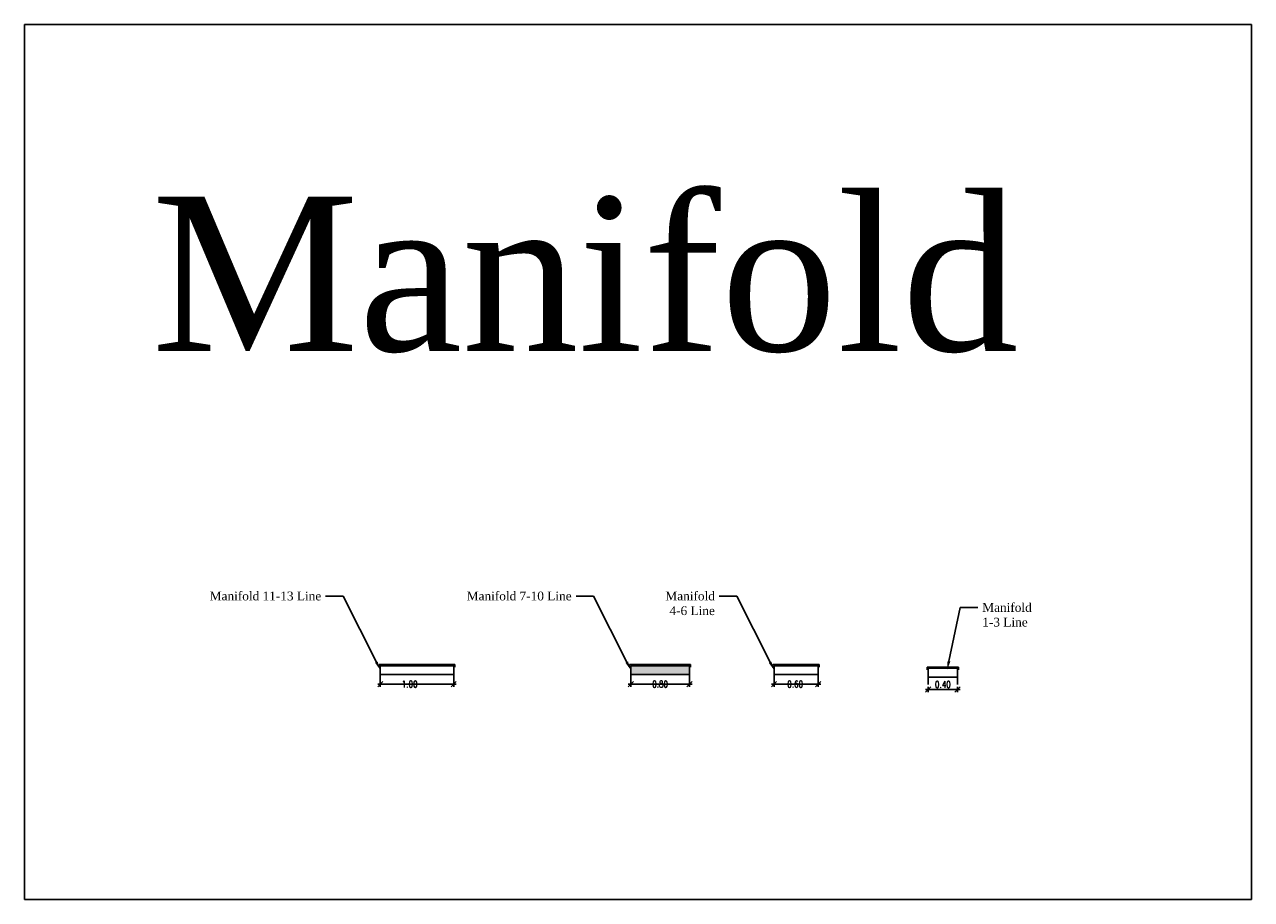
# Model space of a CAD drawing. Header units: metres. Extents: x -710577 to 709766, y -710660 to 709683.
# Tile 3 of 70: x -574 to -557, y -513 to -501. Entities that reach past the tile are written whole.
import ezdxf
from ezdxf import colors
from ezdxf.entities.mleader import LeaderData, LeaderLine
from ezdxf.math import Vec2, Vec3

# ---------------------------------------------------------------- set-up
doc = ezdxf.new("R2010")
doc.units = ezdxf.units.M
doc.header["$LTSCALE"] = 50
doc.header["$MEASUREMENT"] = 0
doc.linetypes.add('DOT', pattern=[0.25, 0, -0.25])
for name, color, linetype in [('A-ANNO-NOTE', 3, 'Continuous'), ('Samrt Heat', 1, 'Continuous'), ('wire socket', 1, 'Continuous')]:
    doc.layers.add(name, color=color, linetype=linetype)
doc.styles.add('AM3', font='times.ttf')
doc.styles.add('DMA-E-TXT-50', font='romans.shx', dxfattribs={"width": 0.8, "height": 0.09})
doc.styles.get("Standard").update_dxf_attribs({"font": 'arial.ttf'})
doc.dimstyles.new('OUT-1-50', dxfattribs={"dimtxt": 0.09, "dimasz": 0.00045, "dimexe": 0, "dimexo": 0, "dimgap": 0.025, "dimtad": 1, "dimlfac": -1, "dimrnd": 0.001, "dimzin": 1, "dimdsep": 46, "dimtxsty": 'DMA-E-TXT-50', "dimblk1": 'DIM', "dimblk2": 'DIM', "dimsah": 1, "dimcen": 0.12, "dimclrd": 256, "dimclre": 252, "dimclrt": 2, "dimazin": 0, "dimtfac": 1, "dimtix": 1, "dimtmove": 1, "dimatfit": 3, "dimldrblk": 'DIM', "dimfxl": 0.1, "dimtolj": 1, "dimtzin": 0, "dimarcsym": 0})

# ---------------------------------------------------------------- blocks, each defined once
blk = doc.blocks.new('DIM')
for p, q in [((80, 80), (-80, -80)), ((-80, 0), (80, 0)), ((0, 80), (0, -80))]:
    blk.add_line(p, q)
blk = doc.blocks.new('*D311')
at = {"layer": 'A-ANNO-NOTE', "color": 252, "linetype": 'DOT', "lineweight": -2, "transparency": 16777216}
for p, q in [((-565.726, -509.657), (-565.726, -509.789)), ((-564.926, -509.657), (-564.926, -509.789))]:
    blk.add_line(p, q, dxfattribs=at)
at = {"layer": 'A-ANNO-NOTE', "lineweight": -2, "transparency": 16777216}
blk.add_line((-565.725, -509.789), (-564.926, -509.789), dxfattribs=at)
at = {"layer": 'A-ANNO-NOTE', "lineweight": -2, "transparency": 16777216, "xscale": 0.00045, "yscale": 0.00045, "zscale": 0.00045, "rotation": 180}
blk.add_blockref('DIM', (-565.726, -509.789), dxfattribs=at)
at = {"layer": 'A-ANNO-NOTE', "lineweight": -2, "transparency": 16777216, "xscale": 0.00045, "yscale": 0.00045, "zscale": 0.00045}
blk.add_blockref('DIM', (-564.926, -509.789), dxfattribs=at)
at = {"layer": 'A-ANNO-NOTE', "color": 2, "transparency": 16777216, "insert": (-565.326, -509.788), "char_height": 0.09, "attachment_point": 5, "style": 'DMA-E-TXT-50'}
blk.add_mtext('\\A1;0.80', dxfattribs=at)
blk = doc.blocks.new('*D316')
at = {"layer": 'A-ANNO-NOTE', "color": 252, "linetype": 'DOT', "lineweight": -2, "transparency": 16777216}
for p, q in [((-561.671, -509.692), (-561.671, -509.862)), ((-561.271, -509.692), (-561.271, -509.862))]:
    blk.add_line(p, q, dxfattribs=at)
at = {"layer": 'A-ANNO-NOTE', "lineweight": -2, "transparency": 16777216}
blk.add_line((-561.272, -509.862), (-561.671, -509.862), dxfattribs=at)
at = {"layer": 'A-ANNO-NOTE', "lineweight": -2, "transparency": 16777216, "xscale": 0.00045, "yscale": 0.00045, "zscale": 0.00045, "rotation": 180}
blk.add_blockref('DIM', (-561.671, -509.862), dxfattribs=at)
at = {"layer": 'A-ANNO-NOTE', "lineweight": -2, "transparency": 16777216, "xscale": 0.00045, "yscale": 0.00045, "zscale": 0.00045}
blk.add_blockref('DIM', (-561.271, -509.862), dxfattribs=at)
at = {"layer": 'A-ANNO-NOTE', "color": 2, "transparency": 16777216, "insert": (-561.471, -509.792), "char_height": 0.09, "attachment_point": 5, "style": 'DMA-E-TXT-50'}
blk.add_mtext('\\A1;0.40', dxfattribs=at)
blk = doc.blocks.new('*D312')
at = {"layer": 'A-ANNO-NOTE', "color": 252, "linetype": 'DOT', "lineweight": -2, "transparency": 16777216}
for p, q in [((-563.773, -509.657), (-563.773, -509.789)), ((-563.173, -509.657), (-563.173, -509.789))]:
    blk.add_line(p, q, dxfattribs=at)
at = {"layer": 'A-ANNO-NOTE', "lineweight": -2, "transparency": 16777216}
blk.add_line((-563.772, -509.789), (-563.173, -509.789), dxfattribs=at)
at = {"layer": 'A-ANNO-NOTE', "lineweight": -2, "transparency": 16777216, "xscale": 0.00045, "yscale": 0.00045, "zscale": 0.00045, "rotation": 180}
blk.add_blockref('DIM', (-563.773, -509.789), dxfattribs=at)
at = {"layer": 'A-ANNO-NOTE', "lineweight": -2, "transparency": 16777216, "xscale": 0.00045, "yscale": 0.00045, "zscale": 0.00045}
blk.add_blockref('DIM', (-563.173, -509.789), dxfattribs=at)
at = {"layer": 'A-ANNO-NOTE', "color": 2, "transparency": 16777216, "insert": (-563.484, -509.788), "char_height": 0.09, "attachment_point": 5, "style": 'DMA-E-TXT-50'}
blk.add_mtext('\\A1;0.60', dxfattribs=at)
blk = doc.blocks.new('*D313')
at = {"layer": 'A-ANNO-NOTE', "color": 252, "linetype": 'DOT', "lineweight": -2, "transparency": 16777216}
for p, q in [((-569.14, -509.657), (-569.14, -509.789)), ((-568.14, -509.657), (-568.14, -509.789))]:
    blk.add_line(p, q, dxfattribs=at)
at = {"layer": 'A-ANNO-NOTE', "lineweight": -2, "transparency": 16777216}
blk.add_line((-569.139, -509.789), (-568.14, -509.789), dxfattribs=at)
at = {"layer": 'A-ANNO-NOTE', "lineweight": -2, "transparency": 16777216, "xscale": 0.00045, "yscale": 0.00045, "zscale": 0.00045, "rotation": 180}
blk.add_blockref('DIM', (-569.14, -509.789), dxfattribs=at)
at = {"layer": 'A-ANNO-NOTE', "lineweight": -2, "transparency": 16777216, "xscale": 0.00045, "yscale": 0.00045, "zscale": 0.00045}
blk.add_blockref('DIM', (-568.14, -509.789), dxfattribs=at)
at = {"layer": 'A-ANNO-NOTE', "color": 2, "transparency": 16777216, "insert": (-568.74, -509.788), "char_height": 0.09, "attachment_point": 5, "style": 'DMA-E-TXT-50'}
blk.add_mtext('\\A1;1.00', dxfattribs=at)
blk = doc.blocks.new('1')
h = blk.add_hatch(color=256)
h.dxf.hatch_style = 1
h.paths.add_polyline_path([(-564.926, -509.657), (-564.926, -509.537), (-565.726, -509.537), (-565.726, -509.657)])
at = {"layer": 'wire socket', "color": 0}
for p, q in [((-564.911, -509.522), (-565.741, -509.522)), ((-565.741, -509.522), (-565.741, -509.558)), ((-564.926, -509.537), (-565.726, -509.537)), ((-565.726, -509.537), (-565.726, -509.657)), ((-564.926, -509.657), (-564.926, -509.537)), ((-564.911, -509.558), (-564.911, -509.522)), ((-565.726, -509.657), (-564.926, -509.657))]:
    blk.add_line(p, q, dxfattribs=at)

msp = doc.modelspace()

# ---------------------------------------------------------------- linework, layer by layer
msp.add_lwpolyline([(-573.99, -500.798), (-557.265, -500.798), (-557.265, -512.723), (-573.99, -512.723)], close=True)
at = {"layer": 'wire socket', "color": 0}
for p, q in [((-568.125, -509.522), (-569.155, -509.522)), ((-569.155, -509.522), (-569.155, -509.558)), ((-568.14, -509.537), (-569.14, -509.537)), ((-569.14, -509.537), (-569.14, -509.657)), ((-568.14, -509.657), (-568.14, -509.537)), ((-568.125, -509.558), (-568.125, -509.522)), ((-563.158, -509.522), (-563.788, -509.522)), ((-563.788, -509.522), (-563.788, -509.558)), ((-563.173, -509.537), (-563.773, -509.537)), ((-563.773, -509.537), (-563.773, -509.657)), ((-563.173, -509.657), (-563.173, -509.537)), ((-563.158, -509.558), (-563.158, -509.522)), ((-561.256, -509.557), (-561.686, -509.557)), ((-561.686, -509.557), (-561.686, -509.593)), ((-561.271, -509.572), (-561.671, -509.572)), ((-561.671, -509.572), (-561.671, -509.692)), ((-561.271, -509.692), (-561.271, -509.572)), ((-561.256, -509.593), (-561.256, -509.557)), ((-569.14, -509.657), (-568.14, -509.657)), ((-563.773, -509.657), (-563.173, -509.657)), ((-561.671, -509.692), (-561.271, -509.692))]:
    msp.add_line(p, q, dxfattribs=at)

# ---------------------------------------------------------------- block references
at = {"color": 5}
msp.add_blockref('1', (0, 0), dxfattribs=at)

# ---------------------------------------------------------------- texts
at = {"layer": 'Samrt Heat', "color": 0, "linetype": 'ByBlock', "lineweight": -3, "ltscale": 0.3, "insert": (-566.35, -504.212), "char_height": 2.10186, "width": 15.47389, "attachment_point": 5, "style": 'AM3'}
msp.add_mtext('\\A1;{\\C6;Manifold }', dxfattribs=at)

# ---------------------------------------------------------------- dimensions: what is measured, and where the dimension line sits
at = {"layer": 'A-ANNO-NOTE'}
for base, p1, p2, picture, middle in [((-568.14, -509.789, 0.001), (-569.14, -509.657), (-568.14, -509.657), '*D313', (-568.74, -509.858, 0.001)), ((-564.926, -509.789, 0.001), (-565.726, -509.657), (-564.926, -509.657), '*D311', (-565.326, -509.858, 0.001)), ((-563.173, -509.789, 0.001), (-563.773, -509.657), (-563.173, -509.657), '*D312', (-563.484, -509.858, 0.001))]:
    dim = msp.add_linear_dim(base=base, p1=p1, p2=p2, dimstyle='OUT-1-50', dxfattribs=at)
    dim.commit()
    dim.dimension.update_dxf_attribs({"geometry": picture, "text_midpoint": middle, "dimtype": 160})
dim = msp.add_linear_dim(base=(-561.671, -509.862), p1=(-561.271, -509.692), p2=(-561.671, -509.692), dimstyle='OUT-1-50', dxfattribs=at)
dim.commit()
dim.dimension.update_dxf_attribs({"geometry": '*D316', "text_midpoint": (-561.471, -509.792)})

# ---------------------------------------------------------------- leaders
at = {"layer": 'Samrt Heat', "color": 6, "linetype": 'ByBlock', "lineweight": -3, "ltscale": 0.3}
ml = msp.add_multileader_mtext('Standard', dxfattribs=at)
ml.set_content('\\A1;{\\fTimes New Roman|b0|i0|c0|p18;Manifold 11-13 Line}', color=6)
ml.set_leader_properties()
ml.build(insert=Vec2(0, 0))
ml.multileader.update_dxf_attribs({"arrow_head_size": 0.12})
ctx = ml.context
ctx.base_point, ctx.char_height, ctx.arrow_head_size, ctx.landing_gap_size, ctx.plane_origin = Vec3(-571.484, -508.589), 0.12, 0.12, 0.06, Vec3(-569.633, -508.551)
ctx.text_align_type = 2
notes = []
notes.append((ctx, [(0, (1, 1, 0), (-569.645, -508.589), (-1, 0), 0.24, [(0, [(-569.14, -509.597)], 0, [])])]))
ctx.mtext.insert, ctx.mtext.width, ctx.mtext.alignment, ctx.mtext.flow_direction = Vec3(-569.945, -508.527), 1.50522, 3, 5
ml = msp.add_multileader_mtext('Standard', dxfattribs=at)
ml.set_content('\\A1;{\\fTimes New Roman|b0|i0|c0|p18;Manifold 7-10 Line}', color=6)
ml.set_leader_properties()
ml.build(insert=Vec2(0, 0))
ml.multileader.update_dxf_attribs({"arrow_head_size": 0.12})
ctx = ml.context
ctx.base_point, ctx.char_height, ctx.arrow_head_size, ctx.landing_gap_size, ctx.plane_origin = Vec3(-567.981, -508.589), 0.12, 0.12, 0.06, Vec3(-566.219, -508.551)
ctx.text_align_type = 2
notes.append((ctx, [(0, (1, 1, 0), (-566.232, -508.589), (-1, 0), 0.24, [(0, [(-565.726, -509.597)], 0, [])])]))
ctx.mtext.insert, ctx.mtext.width, ctx.mtext.alignment, ctx.mtext.flow_direction = Vec3(-566.532, -508.527), 1.50522, 3, 5
ml = msp.add_multileader_mtext('Standard', dxfattribs=at)
ml.set_content('\\A1;{\\fTimes New Roman|b0|i0|c0|p18;Manifold 4-6 Line}', color=6)
ml.set_leader_properties()
ml.build(insert=Vec2(0, 0))
ml.multileader.update_dxf_attribs({"arrow_head_size": 0.12})
ctx = ml.context
ctx.base_point, ctx.char_height, ctx.arrow_head_size, ctx.landing_gap_size, ctx.plane_origin = Vec3(-565.296, -508.589), 0.12, 0.12, 0.06, Vec3(-564.266, -508.551)
ctx.text_align_type = 2
notes.append((ctx, [(0, (1, 1, 0), (-564.279, -508.589), (-1, 0), 0.24, [(0, [(-563.773, -509.597)], 0, [])])]))
ctx.mtext.insert, ctx.mtext.width, ctx.mtext.alignment, ctx.mtext.flow_direction = Vec3(-564.579, -508.527), 0.65693, 3, 5
ml = msp.add_multileader_mtext('Standard', dxfattribs=at)
ml.set_content('\\A1;{\\fTimes New Roman|b0|i0|c0|p18;Manifold \\P1-3 Line}', color=6)
ml.set_leader_properties()
ml.build(insert=Vec2(0, 0))
ml.multileader.update_dxf_attribs({"arrow_head_size": 0.12})
ctx = ml.context
ctx.base_point, ctx.char_height, ctx.arrow_head_size, ctx.landing_gap_size, ctx.plane_origin = Vec3(-560.994, -508.744, 0.001), 0.12, 0.12, 0.06, Vec3(-561.247, -508.706, 0.001)
notes.append((ctx, [(0, (1, 1, 0), (-561.234, -508.744, 0.001), (1, 0), 0.24, [(0, [(-561.413, -509.593, 0.001)], 0, [])])]))
ctx.mtext.insert, ctx.mtext.flow_direction = Vec3(-560.934, -508.683, 0.001), 5
for ctx, leaders in notes:
    for number, flags, end, landing, length, lines in leaders:
        leader = LeaderData()
        leader.index, (leader.has_last_leader_line, leader.has_dogleg_vector, leader.attachment_direction) = number, flags
        leader.last_leader_point, leader.dogleg_vector, leader.dogleg_length = Vec3(end), Vec3(landing), length
        for number, points, colour, breaks in lines:
            line = LeaderLine()
            line.index, line.vertices, line.color, line.breaks = number, Vec3.list(points), colors.encode_raw_color(colour), breaks
            leader.lines.append(line)
        ctx.leaders.append(leader)

doc.saveas('drawing.dxf')
